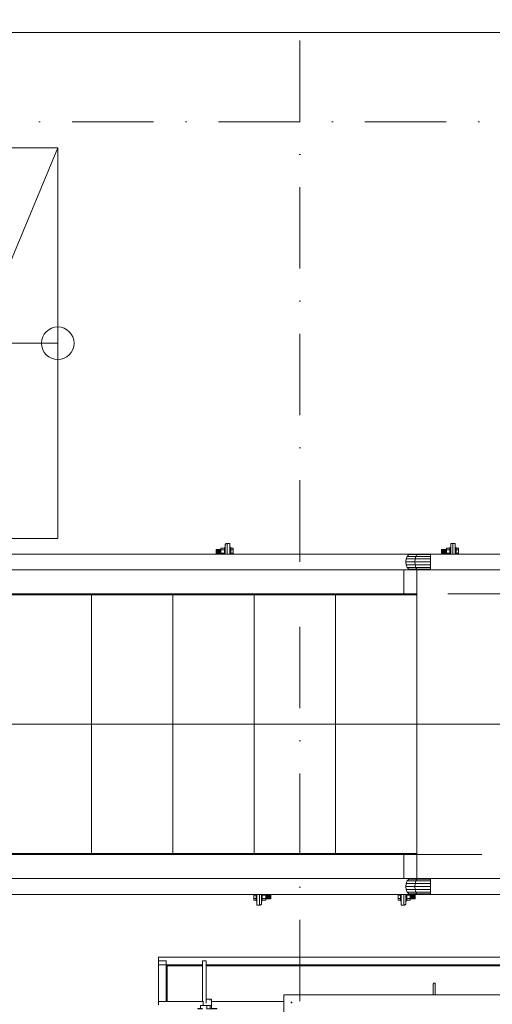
# Model space of a CAD drawing. Header units: millimetres. Extents: x -3176 to 162662, y -36434 to 57907.
# Tile 120 of 155: x 124812 to 126266, y 27295 to 30320. Entities that reach past the tile are written whole.
import ezdxf

# ---------------------------------------------------------------- set-up
doc = ezdxf.new("R2010")
doc.units = ezdxf.units.MM
doc.linetypes.add('1-Sheet - 32170-CIV-6170-DW-2035-015-01 - RZUTY$0$A_Dash_Dot_2_5mm_Axis', pattern=[45, 25, -10, 0, -10])
doc.linetypes.add('1-Sheet - 32170-CIV-6170-DW-2035-015-01 - RZUTY$0$A_Hidden_2_0mm', pattern=[30, 20, -10])
doc.layers.get('0').update_dxf_attribs({"lineweight": 5})
for name, color, linetype, lineweight in [('1-Sheet - 32170-CIV-6170-DW-2035-015-01 - RZUTY$0$A-COLS', 8, 'Continuous', 0), ('1-Sheet - 32170-CIV-6170-DW-2035-015-01 - RZUTY$0$A-DETL', 8, 'Continuous', 0), ('1-Sheet - 32170-CIV-6170-DW-2035-015-01 - RZUTY$0$A-DETL-THIN', 8, 'Continuous', 0), ('1-Sheet - 32170-CIV-6170-DW-2035-015-01 - RZUTY$0$A-FLOR', 8, 'Continuous', 0), ('1-Sheet - 32170-CIV-6170-DW-2035-015-01 - RZUTY$0$A-FLOR-HRAL', 8, 'Continuous', 0), ('1-Sheet - 32170-CIV-6170-DW-2035-015-01 - RZUTY$0$A-GENM', 8, 'Continuous', 0), ('1-Sheet - 32170-CIV-6170-DW-2035-015-01 - RZUTY$0$Q-SPCQ', 8, 'Continuous', 0), ('1-Sheet - 32170-CIV-6170-DW-2035-015-01 - RZUTY$0$S-BEAM', 8, 'Continuous', 0), ('1-Sheet - 32170-CIV-6170-DW-2035-015-01 - RZUTY$0$S-GRID', 8, 'Continuous', 0)]:
    doc.layers.add(name, color=color, linetype=linetype, lineweight=lineweight)

# ---------------------------------------------------------------- blocks, each defined once
blk = doc.blocks.new('1-Sheet - 32170-CIV-6170-DW-2035-015-01 - RZUTY$0$Railing - słupek_balustrady60x6-1062895-B2_100a_AG_PARTER_00a - Dep_PW')
at = {"layer": '1-Sheet - 32170-CIV-6170-DW-2035-015-01 - RZUTY$0$A-FLOR-HRAL'}
for p, q in [((2.41, -0.6), (5.6, -0.6)), ((6, 0), (2.41, 0)), ((6, -0.2), (6, 0))]:
    blk.add_line(p, q, dxfattribs=at)
at = {"layer": '1-Sheet - 32170-CIV-6170-DW-2035-015-01 - RZUTY$0$A-FLOR-HRAL', "flags": 128}
blk.add_lwpolyline([(5.6, -0.6), (5.69, -0.59), (5.77, -0.56), (5.85, -0.51), (5.91, -0.45), (5.96, -0.37), (5.99, -0.29), (6, -0.2)], dxfattribs=at)
at = {"layer": '1-Sheet - 32170-CIV-6170-DW-2035-015-01 - RZUTY$0$A-FLOR-HRAL'}
blk.add_arc((5.6, -0.2), 0.4, 270, 0, dxfattribs=at)
blk = doc.blocks.new('1-Sheet - 32170-CIV-6170-DW-2035-015-01 - RZUTY$0$Railing - Railing-1024618-B2_100a_AG_PARTER_00a - Dep_PW')
at = {"extrusion": (0, 0, -1), "zscale": -1, "rotation": 90.0000000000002}
blk.add_blockref('1-Sheet - 32170-CIV-6170-DW-2035-015-01 - RZUTY$0$Railing - słupek_balustrady60x6-1062895-B2_100a_AG_PARTER_00a - Dep_PW', (-5800.71, 191.5), dxfattribs=at)
blk = doc.blocks.new('1-Sheet - 32170-CIV-6170-DW-2035-015-01 - RZUTY$0$Top Rail Type - Top Rail_Internal_-1024619-B2_100a_AG_PARTER_00a - Dep_PW')
at = {"layer": '1-Sheet - 32170-CIV-6170-DW-2035-015-01 - RZUTY$0$A-FLOR-HRAL'}
for p, q in [((5754.11, 193.92), (5754.11, -749.91)), ((6129.11, 193.92), (5754.11, 193.92))]:
    blk.add_line(p, q, dxfattribs=at)
blk.add_open_spline([(5756.68, 191.34), (5756.63, 191.4), (5756.53, 191.5), (5756.4, 191.63), (5756.32, 191.71), (5756.29, 191.74)], degree=3, knots=[-0.52083333, -0.52083333, -0.52083333, -0.52083333, -0.5, -0.47916667, -0.46913323, -0.46913323, -0.46913323, -0.46913323], dxfattribs=at)
blk = doc.blocks.new('1-Sheet - 32170-CIV-6170-DW-2035-015-01 - RZUTY$0$Top Rail Type - Top Rail_Internal_-V8-B2_100a_AG_PARTER_00a - Dep_PW')
at = {"layer": '1-Sheet - 32170-CIV-6170-DW-2035-015-01 - RZUTY$0$A-FLOR-HRAL'}
for p, q in [((5754.11, 193.92), (5754.11, -749.91)), ((6129.11, 193.92), (5754.11, 193.92))]:
    blk.add_line(p, q, dxfattribs=at)
blk = doc.blocks.new('1-Sheet - 32170-CIV-6170-DW-2035-015-01 - RZUTY$0$Galeco STAL2 - System rynnowy - Orynnowanie - Orynnowanie - montaż z maskownicą-1091952-B2_100a_AG_PARTER_00a - Dep_PW')
at = {"layer": '1-Sheet - 32170-CIV-6170-DW-2035-015-01 - RZUTY$0$A-GENM'}
for p, q in [((5715.62, 204.36), (5717.93, 204.36)), ((5715.62, 191.85), (5715.62, 204.36)), ((5717.93, 191.85), (5717.93, 204.36)), ((5718.23, 191.85), (5718.23, 202.8)), ((5729.18, 204.36), (5729.84, 204.36)), ((5729.18, 191.85), (5729.18, 204.36)), ((5730.3, 204.36), (5729.84, 204.36)), ((5730.3, 191.35), (5730.3, 204.36))]:
    blk.add_line(p, q, dxfattribs=at)
blk = doc.blocks.new('1-Sheet - 32170-CIV-6170-DW-2035-015-01 - RZUTY$0$Galeco STAL2 - Hak doczołowy - Galeco STAL2 - Hak doczołowy-V10-B2_100a_AG_PARTER_00a - Dep_PW')
at = {"layer": '1-Sheet - 32170-CIV-6170-DW-2035-015-01 - RZUTY$0$Q-SPCQ'}
for p, q in [((5728.48, 190.61), (5729.78, 190.61)), ((5728.48, 190.61), (5728.48, 189.5)), ((5730.42, 190.61), (5729.78, 190.61)), ((5730.42, 189.5), (5730.42, 190.61)), ((5730.42, 190.61), (5731.35, 190.61)), ((5730.42, 190.61), (5730.42, 189.5)), ((5731.47, 192.28), (5731.35, 192.28)), ((5731.47, 190.63), (5731.47, 189.5))]:
    blk.add_line(p, q, dxfattribs=at)
blk = doc.blocks.new('1-Sheet - 32170-CIV-6170-DW-2035-015-01 - RZUTY$0$Galeco STAL2 - System rynnowy - Orynnowanie - Orynnowanie - montaż z maskownicą-1090903-B2_100a_AG_PARTER_00a - Dep_PW')
at = {"layer": '1-Sheet - 32170-CIV-6170-DW-2035-015-01 - RZUTY$0$A-GENM'}
for p, q in [((5715.62, 203.1), (5715.62, 205.4)), ((5715.62, 205.4), (6129.11, 205.4)), ((5715.62, 203.1), (5729.18, 203.1)), ((5718.23, 202.8), (5729.18, 202.8)), ((5730.29, 203.1), (6129.11, 203.1)), ((5730.29, 202.8), (6129.11, 202.8)), ((5715.62, 191.19), (5715.62, 191.85)), ((5715.62, 191.85), (5729.18, 191.85)), ((5715.62, 191.19), (5715.62, 190.73)), ((5731.87, 191.85), (5754.11, 191.85))]:
    blk.add_line(p, q, dxfattribs=at)
blk = doc.blocks.new('1-Sheet - 32170-CIV-6170-DW-2035-015-01 - RZUTY$0$Galeco STAL2 - Hak doczołowy - Galeco STAL2 - Hak doczołowy-V13-B2_100a_AG_PARTER_00a - Dep_PW')
at = {"layer": '1-Sheet - 32170-CIV-6170-DW-2035-015-01 - RZUTY$0$Q-SPCQ'}
for p, q in [((5729.37, 191.25), (5729.37, 191.9)), ((5729.37, 191.25), (5729.37, 190.61)), ((5729.37, 190.61), (5729.88, 190.61)), ((5730.1, 190.61), (5731.87, 190.61)), ((5731.87, 192.55), (5730.29, 192.55)), ((5731.87, 190.61), (5730.4, 190.61)), ((5731.87, 192.55), (5731.87, 191.25)), ((5731.87, 190.61), (5731.87, 191.25)), ((5731.87, 190.61), (5731.87, 189.68)), ((5727.7, 189.68), (5727.7, 189.56)), ((5728.35, 189.68), (5727.7, 189.68)), ((5728.5, 189.68), (5727.7, 189.68)), ((5727.7, 189.56), (5728.5, 189.56)), ((5727.7, 189.56), (5728.35, 189.56)), ((5728.5, 189.68), (5729.14, 189.68)), ((5729.14, 189.56), (5728.5, 189.56)), ((5732.74, 189.56), (5730.38, 189.56)), ((5731.87, 189.68), (5732.74, 189.68)), ((5733.54, 189.68), (5732.74, 189.68)), ((5732.74, 189.56), (5733.54, 189.56)), ((5733.54, 189.68), (5732.76, 189.68)), ((5732.76, 189.56), (5733.54, 189.56)), ((5733.54, 189.56), (5733.54, 189.68))]:
    blk.add_line(p, q, dxfattribs=at)
blk = doc.blocks.new('1-Sheet - 32170-CIV-6170-DW-2035-015-01 - RZUTY')
at = {"layer": '1-Sheet - 32170-CIV-6170-DW-2035-015-01 - RZUTY$0$A-COLS'}
for p, q in [((9095.34, 329.27), (9095.34, 332.15)), ((9095.74, 332.55), (9095.94, 332.55)), ((9095.94, 332.55), (9095.94, 329.27)), ((9164.67, 329.27), (9164.67, 332.15)), ((9165.07, 332.55), (9165.27, 332.55)), ((9165.27, 332.55), (9165.27, 329.27)), ((9105.87, 221.45), (9105.87, 224.74)), ((9106.47, 224.74), (9106.47, 221.85)), ((9150.27, 221.45), (9150.27, 224.74)), ((9150.87, 224.74), (9150.87, 221.85)), ((9106.07, 221.45), (9105.87, 221.45)), ((9150.47, 221.45), (9150.27, 221.45))]:
    blk.add_line(p, q, dxfattribs=at)
at = {"layer": '1-Sheet - 32170-CIV-6170-DW-2035-015-01 - RZUTY$0$A-COLS', "flags": 128}
for points in [[(9095.34, 332.15), (9095.35, 332.23), (9095.37, 332.31), (9095.41, 332.38), (9095.46, 332.44), (9095.52, 332.49), (9095.59, 332.52), (9095.67, 332.55), (9095.74, 332.55)], [(9164.67, 332.15), (9164.68, 332.24), (9164.71, 332.33), (9164.75, 332.4), (9164.82, 332.47), (9164.89, 332.52), (9164.98, 332.54), (9165.07, 332.55)], [(9106.47, 221.85), (9106.46, 221.77), (9106.43, 221.68), (9106.38, 221.61), (9106.32, 221.54), (9106.24, 221.49), (9106.16, 221.47), (9106.07, 221.45)], [(9150.87, 221.85), (9150.86, 221.77), (9150.83, 221.68), (9150.78, 221.61), (9150.72, 221.54), (9150.64, 221.49), (9150.56, 221.47), (9150.47, 221.45)]]:
    blk.add_lwpolyline(points, dxfattribs=at)
at = {"layer": '1-Sheet - 32170-CIV-6170-DW-2035-015-01 - RZUTY$0$A-COLS'}
for centre in [(9095.74, 332.15), (9165.07, 332.15)]:
    blk.add_arc(centre, 0.4, 90, 180, dxfattribs=at)
at = {"layer": '1-Sheet - 32170-CIV-6170-DW-2035-015-01 - RZUTY$0$A-DETL', "linetype": '1-Sheet - 32170-CIV-6170-DW-2035-015-01 - RZUTY$0$A_Hidden_2_0mm'}
for p, q in [((9043.82, 454), (8993.82, 454)), ((9043.82, 334), (9043.82, 454)), ((8993.82, 334), (9043.82, 334)), ((8893.82, 317), (9204.21, 317)), ((9054.21, 316.7), (9054.21, 237.3)), ((9079.21, 316.7), (9079.21, 237.3)), ((9104.21, 316.7), (9104.21, 237.3)), ((9129.21, 316.7), (9129.21, 237.3)), ((9154.21, 316.7), (9154.21, 237.3)), ((9204.21, 237), (8900.27, 237))]:
    blk.add_line(p, q, dxfattribs=at)
at = {"layer": '1-Sheet - 32170-CIV-6170-DW-2035-015-01 - RZUTY$0$A-DETL-THIN'}
for p, q in [((9043.82, 454), (9018.82, 394)), ((9043.82, 394), (9018.82, 394)), ((9494.21, 277), (8850.21, 277))]:
    blk.add_line(p, q, dxfattribs=at)
blk.add_circle((9043.82, 394), 5, dxfattribs=at)
at = {"layer": '1-Sheet - 32170-CIV-6170-DW-2035-015-01 - RZUTY$0$A-FLOR'}
for p, q in [((8748.99, 489.5), (9670.71, 489.5)), ((9043.82, 454), (8993.82, 454)), ((9043.82, 334), (9043.82, 454)), ((8993.82, 334), (9043.82, 334))]:
    blk.add_line(p, q, dxfattribs=at)
at = {"layer": '1-Sheet - 32170-CIV-6170-DW-2035-015-01 - RZUTY$0$A-GENM'}
for p, q in [((9095.29, 330.76), (9095.29, 330.66)), ((9095.29, 330.76), (9095.29, 330.55)), ((9096.79, 330.73), (9096.79, 330.76)), ((9096.79, 330.55), (9096.79, 330.76)), ((9164.62, 330.76), (9164.62, 330.66)), ((9164.62, 330.76), (9164.62, 330.55)), ((9166.12, 330.73), (9166.12, 330.76)), ((9166.12, 330.55), (9166.12, 330.76)), ((9095.29, 329.56), (9095.29, 329.35)), ((9095.29, 329.45), (9095.29, 329.35)), ((9096.79, 329.35), (9096.79, 329.56)), ((9096.79, 329.35), (9096.79, 329.38)), ((9164.62, 329.56), (9164.62, 329.35)), ((9164.62, 329.45), (9164.62, 329.35)), ((9166.12, 329.35), (9166.12, 329.56)), ((9166.12, 329.35), (9166.12, 329.38)), ((9105.02, 224.66), (9105.02, 224.63)), ((9105.02, 224.66), (9105.02, 224.45)), ((9106.52, 224.56), (9106.52, 224.66)), ((9106.52, 224.45), (9106.52, 224.66)), ((9149.42, 224.66), (9149.42, 224.63)), ((9149.42, 224.66), (9149.42, 224.45)), ((9150.92, 224.56), (9150.92, 224.66)), ((9150.92, 224.45), (9150.92, 224.66)), ((9105.02, 223.46), (9105.02, 223.25)), ((9105.02, 223.28), (9105.02, 223.25)), ((9106.52, 223.25), (9106.52, 223.46)), ((9106.52, 223.25), (9106.52, 223.35)), ((9149.42, 223.46), (9149.42, 223.25)), ((9149.42, 223.28), (9149.42, 223.25)), ((9150.92, 223.25), (9150.92, 223.46)), ((9150.92, 223.25), (9150.92, 223.35))]:
    blk.add_line(p, q, dxfattribs=at)
at = {"layer": '1-Sheet - 32170-CIV-6170-DW-2035-015-01 - RZUTY$0$Q-SPCQ'}
for p, q in [((9092.49, 330.65), (9094.01, 330.65)), ((9092.49, 330.65), (9092.49, 330.61)), ((9092.49, 330.61), (9094.01, 330.61)), ((9092.49, 330.61), (9092.49, 330.48)), ((9092.49, 330.48), (9094.01, 330.48)), ((9092.49, 330.48), (9092.49, 330.28)), ((9092.49, 330.28), (9094.01, 330.28)), ((9092.49, 330.28), (9092.49, 330.05)), ((9094.01, 330.05), (9092.49, 330.05)), ((9092.49, 330.05), (9092.49, 329.83)), ((9092.49, 329.83), (9094.01, 329.83)), ((9092.49, 329.83), (9092.49, 329.63)), ((9094.01, 331.06), (9094.01, 330.56)), ((9095.09, 331.06), (9094.01, 331.06)), ((9094.01, 330.56), (9094.01, 329.55)), ((9095.09, 330.56), (9094.01, 330.56)), ((9095.09, 331.23), (9095.09, 331.25)), ((9095.09, 331.25), (9095.34, 331.25)), ((9095.09, 331.25), (9095.09, 331.23)), ((9095.09, 331.23), (9095.09, 331.25)), ((9095.09, 331.25), (9095.34, 331.25)), ((9095.09, 331.25), (9095.09, 331.23)), ((9095.09, 331.16), (9095.09, 331.23)), ((9095.09, 331.23), (9095.34, 331.23)), ((9095.09, 331.23), (9095.34, 331.23)), ((9095.09, 331.23), (9095.09, 331.16)), ((9095.09, 331.16), (9095.09, 331.23)), ((9095.09, 331.23), (9095.34, 331.23)), ((9095.09, 331.23), (9095.34, 331.23)), ((9095.09, 331.23), (9095.09, 331.16)), ((9095.09, 331.05), (9095.09, 331.16)), ((9095.09, 331.16), (9095.34, 331.16)), ((9095.09, 331.16), (9095.34, 331.16)), ((9095.09, 331.16), (9095.09, 331.05)), ((9095.09, 331.05), (9095.09, 331.16)), ((9095.09, 331.16), (9095.34, 331.16)), ((9095.09, 331.16), (9095.34, 331.16)), ((9095.09, 331.16), (9095.09, 331.05)), ((9095.09, 330.56), (9095.09, 331.06)), ((9095.09, 331.05), (9095.34, 331.05)), ((9095.09, 331.05), (9095.34, 331.05)), ((9095.09, 331.05), (9095.09, 330.9)), ((9095.09, 331.05), (9095.34, 331.05)), ((9095.09, 331.05), (9095.34, 331.05)), ((9095.09, 330.9), (9095.34, 330.9)), ((9095.09, 330.9), (9095.34, 330.9)), ((9095.09, 330.9), (9095.09, 330.72)), ((9095.09, 330.9), (9095.34, 330.9)), ((9095.09, 330.9), (9095.34, 330.9)), ((9095.09, 330.72), (9095.34, 330.72)), ((9095.09, 330.72), (9095.34, 330.72)), ((9095.09, 330.72), (9095.09, 330.51)), ((9095.09, 330.72), (9095.34, 330.72)), ((9095.09, 330.72), (9095.34, 330.72)), ((9095.09, 330.51), (9095.34, 330.51)), ((9095.09, 330.51), (9095.09, 330.29)), ((9095.09, 330.29), (9095.34, 330.29)), ((9095.09, 330.29), (9095.09, 330.05)), ((9095.34, 330.05), (9095.09, 330.05)), ((9095.09, 330.05), (9095.09, 329.82)), ((9095.09, 329.82), (9095.34, 329.82)), ((9095.09, 329.82), (9095.09, 329.6)), ((9096.74, 331.25), (9096.99, 331.25)), ((9096.74, 331.25), (9096.99, 331.25)), ((9096.74, 331.23), (9096.99, 331.23)), ((9096.74, 331.23), (9096.99, 331.23)), ((9096.74, 331.23), (9096.99, 331.23)), ((9096.74, 331.23), (9096.99, 331.23)), ((9096.74, 331.16), (9096.99, 331.16)), ((9096.74, 331.16), (9096.99, 331.16)), ((9096.74, 331.16), (9096.99, 331.16)), ((9096.74, 331.16), (9096.99, 331.16)), ((9096.74, 331.05), (9096.99, 331.05)), ((9096.74, 331.05), (9096.99, 331.05)), ((9096.74, 331.05), (9096.99, 331.05)), ((9096.74, 331.05), (9096.99, 331.05)), ((9096.74, 330.9), (9096.99, 330.9)), ((9096.74, 330.9), (9096.99, 330.9)), ((9096.74, 330.9), (9096.99, 330.9)), ((9096.74, 330.9), (9096.99, 330.9)), ((9096.74, 330.72), (9096.99, 330.72)), ((9096.74, 330.51), (9096.99, 330.51)), ((9096.74, 330.29), (9096.99, 330.29)), ((9096.99, 330.05), (9096.74, 330.05)), ((9096.74, 329.82), (9096.99, 329.82)), ((9096.79, 330.72), (9096.99, 330.72)), ((9096.79, 330.72), (9096.99, 330.72)), ((9096.79, 330.72), (9096.99, 330.72)), ((9096.99, 331.25), (9096.99, 331.23)), ((9096.99, 331.23), (9096.99, 331.25)), ((9096.99, 331.25), (9096.99, 331.23)), ((9096.99, 331.23), (9096.99, 331.25)), ((9096.99, 331.23), (9096.99, 331.16)), ((9096.99, 331.16), (9096.99, 331.23)), ((9096.99, 331.23), (9096.99, 331.16)), ((9096.99, 331.16), (9096.99, 331.23)), ((9096.99, 331.16), (9096.99, 331.05)), ((9096.99, 331.05), (9096.99, 331.16)), ((9096.99, 331.16), (9096.99, 331.05)), ((9096.99, 331.05), (9096.99, 331.16)), ((9096.99, 331.06), (9096.99, 330.56)), ((9097.74, 331.06), (9096.99, 331.06)), ((9096.99, 330.9), (9096.99, 331.05)), ((9096.99, 330.72), (9096.99, 330.9)), ((9096.99, 330.51), (9096.99, 330.72)), ((9097.74, 330.56), (9096.99, 330.56)), ((9096.99, 330.29), (9096.99, 330.51)), ((9096.99, 330.05), (9096.99, 330.29)), ((9096.99, 329.82), (9096.99, 330.05)), ((9096.99, 329.6), (9096.99, 329.82)), ((9097.74, 330.56), (9097.74, 331.06)), ((9097.74, 329.55), (9097.74, 330.56)), ((9161.82, 330.65), (9163.34, 330.65)), ((9161.82, 330.65), (9161.82, 330.61)), ((9161.82, 330.61), (9163.34, 330.61)), ((9161.82, 330.61), (9161.82, 330.48)), ((9161.82, 330.48), (9163.34, 330.48)), ((9161.82, 330.48), (9161.82, 330.28)), ((9161.82, 330.28), (9163.34, 330.28)), ((9161.82, 330.28), (9161.82, 330.05)), ((9163.34, 330.05), (9161.82, 330.05)), ((9161.82, 330.05), (9161.82, 329.83)), ((9161.82, 329.83), (9163.34, 329.83)), ((9161.82, 329.83), (9161.82, 329.63)), ((9163.34, 331.06), (9163.34, 330.56)), ((9164.42, 331.06), (9163.34, 331.06)), ((9163.34, 330.56), (9163.34, 329.55)), ((9164.42, 330.56), (9163.34, 330.56)), ((9164.42, 331.23), (9164.42, 331.25)), ((9164.42, 331.25), (9164.67, 331.25)), ((9164.42, 331.25), (9164.42, 331.23)), ((9164.42, 331.23), (9164.42, 331.25)), ((9164.42, 331.25), (9164.67, 331.25)), ((9164.42, 331.25), (9164.42, 331.23)), ((9164.42, 331.16), (9164.42, 331.23)), ((9164.42, 331.23), (9164.67, 331.23)), ((9164.42, 331.23), (9164.67, 331.23)), ((9164.42, 331.23), (9164.42, 331.16)), ((9164.42, 331.16), (9164.42, 331.23)), ((9164.42, 331.23), (9164.67, 331.23)), ((9164.42, 331.23), (9164.67, 331.23)), ((9164.42, 331.23), (9164.42, 331.16)), ((9164.42, 331.05), (9164.42, 331.16)), ((9164.42, 331.16), (9164.67, 331.16)), ((9164.42, 331.16), (9164.67, 331.16)), ((9164.42, 331.16), (9164.42, 331.05)), ((9164.42, 331.05), (9164.42, 331.16)), ((9164.42, 331.16), (9164.67, 331.16)), ((9164.42, 331.16), (9164.67, 331.16)), ((9164.42, 331.16), (9164.42, 331.05)), ((9164.42, 330.56), (9164.42, 331.06)), ((9164.42, 331.05), (9164.67, 331.05)), ((9164.42, 331.05), (9164.67, 331.05)), ((9164.42, 331.05), (9164.42, 330.9)), ((9164.42, 331.05), (9164.67, 331.05)), ((9164.42, 331.05), (9164.67, 331.05)), ((9164.42, 330.9), (9164.67, 330.9)), ((9164.42, 330.9), (9164.67, 330.9)), ((9164.42, 330.9), (9164.42, 330.72)), ((9164.42, 330.9), (9164.67, 330.9)), ((9164.42, 330.9), (9164.67, 330.9)), ((9164.42, 330.72), (9164.67, 330.72)), ((9164.42, 330.72), (9164.67, 330.72)), ((9164.42, 330.72), (9164.42, 330.51)), ((9164.42, 330.72), (9164.67, 330.72)), ((9164.42, 330.72), (9164.67, 330.72)), ((9164.42, 330.51), (9164.67, 330.51)), ((9164.42, 330.51), (9164.42, 330.29)), ((9164.42, 330.29), (9164.67, 330.29)), ((9164.42, 330.29), (9164.42, 330.05)), ((9164.67, 330.05), (9164.42, 330.05)), ((9164.42, 330.05), (9164.42, 329.82)), ((9164.42, 329.82), (9164.67, 329.82)), ((9164.42, 329.82), (9164.42, 329.6)), ((9166.07, 331.25), (9166.32, 331.25)), ((9166.07, 331.25), (9166.32, 331.25)), ((9166.07, 331.23), (9166.32, 331.23)), ((9166.07, 331.23), (9166.32, 331.23)), ((9166.07, 331.23), (9166.32, 331.23)), ((9166.07, 331.23), (9166.32, 331.23)), ((9166.07, 331.16), (9166.32, 331.16)), ((9166.07, 331.16), (9166.32, 331.16)), ((9166.07, 331.16), (9166.32, 331.16)), ((9166.07, 331.16), (9166.32, 331.16)), ((9166.07, 331.05), (9166.32, 331.05)), ((9166.07, 331.05), (9166.32, 331.05)), ((9166.07, 331.05), (9166.32, 331.05)), ((9166.07, 331.05), (9166.32, 331.05)), ((9166.07, 330.9), (9166.32, 330.9)), ((9166.07, 330.9), (9166.32, 330.9)), ((9166.07, 330.9), (9166.32, 330.9)), ((9166.07, 330.9), (9166.32, 330.9)), ((9166.07, 330.72), (9166.32, 330.72)), ((9166.07, 330.51), (9166.32, 330.51)), ((9166.07, 330.29), (9166.32, 330.29)), ((9166.32, 330.05), (9166.07, 330.05)), ((9166.07, 329.82), (9166.32, 329.82)), ((9166.12, 330.72), (9166.32, 330.72)), ((9166.12, 330.72), (9166.32, 330.72)), ((9166.12, 330.72), (9166.32, 330.72)), ((9166.32, 331.25), (9166.32, 331.23)), ((9166.32, 331.23), (9166.32, 331.25)), ((9166.32, 331.25), (9166.32, 331.23)), ((9166.32, 331.23), (9166.32, 331.25)), ((9166.32, 331.23), (9166.32, 331.16)), ((9166.32, 331.16), (9166.32, 331.23)), ((9166.32, 331.23), (9166.32, 331.16)), ((9166.32, 331.16), (9166.32, 331.23)), ((9166.32, 331.16), (9166.32, 331.05)), ((9166.32, 331.05), (9166.32, 331.16)), ((9166.32, 331.16), (9166.32, 331.05)), ((9166.32, 331.05), (9166.32, 331.16)), ((9166.32, 331.06), (9166.32, 330.56)), ((9167.07, 331.06), (9166.32, 331.06)), ((9166.32, 330.9), (9166.32, 331.05)), ((9166.32, 330.72), (9166.32, 330.9)), ((9166.32, 330.51), (9166.32, 330.72)), ((9167.07, 330.56), (9166.32, 330.56)), ((9166.32, 330.29), (9166.32, 330.51)), ((9166.32, 330.05), (9166.32, 330.29)), ((9166.32, 329.82), (9166.32, 330.05)), ((9166.32, 329.6), (9166.32, 329.82)), ((9167.07, 330.56), (9167.07, 331.06)), ((9167.07, 329.55), (9167.07, 330.56)), ((9092.49, 329.63), (9094.01, 329.63)), ((9092.49, 329.63), (9092.49, 329.5)), ((9092.49, 329.5), (9094.01, 329.5)), ((9092.49, 329.5), (9092.49, 329.45)), ((9092.49, 329.45), (9094.01, 329.45)), ((9094.01, 329.55), (9094.01, 329.27)), ((9095.09, 329.55), (9094.01, 329.55)), ((9095.09, 329.6), (9095.34, 329.6)), ((9095.09, 329.6), (9095.09, 329.39)), ((9095.09, 329.27), (9095.09, 329.55)), ((9095.09, 329.39), (9095.34, 329.39)), ((9095.09, 329.39), (9095.09, 329.27)), ((9095.09, 329.39), (9095.34, 329.39)), ((9095.09, 329.39), (9095.34, 329.39)), ((9095.09, 329.39), (9095.34, 329.39)), ((9096.74, 329.6), (9096.99, 329.6)), ((9096.74, 329.39), (9096.99, 329.39)), ((9096.79, 329.39), (9096.99, 329.39)), ((9096.79, 329.39), (9096.99, 329.39)), ((9096.79, 329.39), (9096.99, 329.39)), ((9096.99, 329.39), (9096.99, 329.6)), ((9096.99, 329.55), (9096.99, 329.27)), ((9097.74, 329.55), (9096.99, 329.55)), ((9096.99, 329.27), (9096.99, 329.39)), ((9097.74, 329.27), (9097.74, 329.55)), ((9161.82, 329.63), (9163.34, 329.63)), ((9161.82, 329.63), (9161.82, 329.5)), ((9161.82, 329.5), (9163.34, 329.5)), ((9161.82, 329.5), (9161.82, 329.45)), ((9161.82, 329.45), (9163.34, 329.45)), ((9163.34, 329.55), (9163.34, 329.27)), ((9164.42, 329.55), (9163.34, 329.55)), ((9164.42, 329.6), (9164.67, 329.6)), ((9164.42, 329.6), (9164.42, 329.39)), ((9164.42, 329.27), (9164.42, 329.55)), ((9164.42, 329.39), (9164.67, 329.39)), ((9164.42, 329.39), (9164.42, 329.27)), ((9164.42, 329.39), (9164.67, 329.39)), ((9164.42, 329.39), (9164.67, 329.39)), ((9164.42, 329.39), (9164.67, 329.39)), ((9166.07, 329.6), (9166.32, 329.6)), ((9166.07, 329.39), (9166.32, 329.39)), ((9166.12, 329.39), (9166.32, 329.39)), ((9166.12, 329.39), (9166.32, 329.39)), ((9166.12, 329.39), (9166.32, 329.39)), ((9166.32, 329.39), (9166.32, 329.6)), ((9166.32, 329.55), (9166.32, 329.27)), ((9167.07, 329.55), (9166.32, 329.55)), ((9166.32, 329.27), (9166.32, 329.39)), ((9167.07, 329.27), (9167.07, 329.55)), ((9104.07, 224.74), (9104.07, 224.46)), ((9104.07, 224.46), (9104.82, 224.46)), ((9104.07, 224.46), (9104.07, 223.45)), ((9104.82, 224.74), (9104.82, 224.62)), ((9104.82, 224.46), (9104.82, 224.74)), ((9104.82, 224.62), (9104.82, 224.41)), ((9105.07, 224.62), (9104.82, 224.62)), ((9105.02, 224.62), (9104.82, 224.62)), ((9105.02, 224.62), (9104.82, 224.62)), ((9105.02, 224.62), (9104.82, 224.62)), ((9104.82, 224.41), (9104.82, 224.19)), ((9105.07, 224.41), (9104.82, 224.41)), ((9104.82, 224.19), (9104.82, 223.95)), ((9105.07, 224.19), (9104.82, 224.19)), ((9104.82, 223.95), (9105.07, 223.95)), ((9104.82, 223.95), (9104.82, 223.72)), ((9106.72, 224.62), (9106.47, 224.62)), ((9106.72, 224.62), (9106.47, 224.62)), ((9106.72, 224.62), (9106.47, 224.62)), ((9106.72, 224.62), (9106.47, 224.62)), ((9106.72, 224.41), (9106.47, 224.41)), ((9106.72, 224.19), (9106.47, 224.19)), ((9106.47, 223.95), (9106.72, 223.95)), ((9106.72, 224.62), (9106.72, 224.74)), ((9106.72, 224.74), (9106.72, 224.46)), ((9106.72, 224.41), (9106.72, 224.62)), ((9106.72, 224.46), (9107.8, 224.46)), ((9106.72, 224.19), (9106.72, 224.41)), ((9106.72, 223.95), (9106.72, 224.19)), ((9106.72, 223.72), (9106.72, 223.95)), ((9107.8, 224.46), (9107.8, 224.74)), ((9109.32, 224.55), (9107.8, 224.55)), ((9109.32, 224.51), (9107.8, 224.51)), ((9107.8, 223.45), (9107.8, 224.46)), ((9109.32, 224.38), (9107.8, 224.38)), ((9109.32, 224.18), (9107.8, 224.18)), ((9107.8, 223.95), (9109.32, 223.95)), ((9109.32, 224.51), (9109.32, 224.55)), ((9109.32, 224.38), (9109.32, 224.51)), ((9109.32, 224.18), (9109.32, 224.38)), ((9109.32, 223.95), (9109.32, 224.18)), ((9109.32, 223.73), (9109.32, 223.95)), ((9148.47, 224.74), (9148.47, 224.46)), ((9148.47, 224.46), (9149.22, 224.46)), ((9148.47, 224.46), (9148.47, 223.45)), ((9149.22, 224.74), (9149.22, 224.62)), ((9149.22, 224.46), (9149.22, 224.74)), ((9149.22, 224.62), (9149.22, 224.41)), ((9149.47, 224.62), (9149.22, 224.62)), ((9149.42, 224.62), (9149.22, 224.62)), ((9149.42, 224.62), (9149.22, 224.62)), ((9149.42, 224.62), (9149.22, 224.62)), ((9149.22, 224.41), (9149.22, 224.19)), ((9149.47, 224.41), (9149.22, 224.41)), ((9149.22, 224.19), (9149.22, 223.95)), ((9149.47, 224.19), (9149.22, 224.19)), ((9149.22, 223.95), (9149.47, 223.95)), ((9149.22, 223.95), (9149.22, 223.72)), ((9151.12, 224.62), (9150.87, 224.62)), ((9151.12, 224.62), (9150.87, 224.62)), ((9151.12, 224.62), (9150.87, 224.62)), ((9151.12, 224.62), (9150.87, 224.62)), ((9151.12, 224.41), (9150.87, 224.41)), ((9151.12, 224.19), (9150.87, 224.19)), ((9150.87, 223.95), (9151.12, 223.95)), ((9151.12, 224.62), (9151.12, 224.74)), ((9151.12, 224.74), (9151.12, 224.46)), ((9151.12, 224.41), (9151.12, 224.62)), ((9151.12, 224.46), (9152.2, 224.46)), ((9151.12, 224.19), (9151.12, 224.41)), ((9151.12, 223.95), (9151.12, 224.19)), ((9151.12, 223.72), (9151.12, 223.95)), ((9152.2, 224.46), (9152.2, 224.74)), ((9153.72, 224.55), (9152.2, 224.55)), ((9153.72, 224.51), (9152.2, 224.51)), ((9152.2, 223.45), (9152.2, 224.46)), ((9153.72, 224.38), (9152.2, 224.38)), ((9153.72, 224.18), (9152.2, 224.18)), ((9152.2, 223.95), (9153.72, 223.95)), ((9153.72, 224.51), (9153.72, 224.55)), ((9153.72, 224.38), (9153.72, 224.51)), ((9153.72, 224.18), (9153.72, 224.38)), ((9153.72, 223.95), (9153.72, 224.18)), ((9153.72, 223.73), (9153.72, 223.95)), ((9104.07, 223.45), (9104.82, 223.45)), ((9104.07, 223.45), (9104.07, 222.95)), ((9104.07, 222.95), (9104.82, 222.95)), ((9104.82, 223.72), (9104.82, 223.5)), ((9105.07, 223.72), (9104.82, 223.72)), ((9104.82, 223.5), (9104.82, 223.29)), ((9105.07, 223.5), (9104.82, 223.5)), ((9104.82, 222.95), (9104.82, 223.45)), ((9105.02, 223.29), (9104.82, 223.29)), ((9104.82, 223.29), (9104.82, 223.11)), ((9105.07, 223.29), (9104.82, 223.29)), ((9105.02, 223.29), (9104.82, 223.29)), ((9105.02, 223.29), (9104.82, 223.29)), ((9105.07, 223.11), (9104.82, 223.11)), ((9104.82, 223.11), (9104.82, 222.96)), ((9105.07, 223.11), (9104.82, 223.11)), ((9105.07, 223.11), (9104.82, 223.11)), ((9105.07, 223.11), (9104.82, 223.11)), ((9105.07, 222.96), (9104.82, 222.96)), ((9104.82, 222.85), (9104.82, 222.96)), ((9104.82, 222.96), (9104.82, 222.85)), ((9105.07, 222.96), (9104.82, 222.96)), ((9105.07, 222.96), (9104.82, 222.96)), ((9104.82, 222.85), (9104.82, 222.96)), ((9104.82, 222.96), (9104.82, 222.85)), ((9105.07, 222.96), (9104.82, 222.96)), ((9105.07, 222.85), (9104.82, 222.85)), ((9104.82, 222.78), (9104.82, 222.85)), ((9104.82, 222.85), (9104.82, 222.78)), ((9105.07, 222.85), (9104.82, 222.85)), ((9105.07, 222.85), (9104.82, 222.85)), ((9104.82, 222.78), (9104.82, 222.85)), ((9104.82, 222.85), (9104.82, 222.78)), ((9105.07, 222.85), (9104.82, 222.85)), ((9105.07, 222.78), (9104.82, 222.78)), ((9104.82, 222.75), (9104.82, 222.78)), ((9104.82, 222.78), (9104.82, 222.75)), ((9105.07, 222.78), (9104.82, 222.78)), ((9105.07, 222.78), (9104.82, 222.78)), ((9104.82, 222.75), (9104.82, 222.78)), ((9104.82, 222.78), (9104.82, 222.75)), ((9105.07, 222.78), (9104.82, 222.78)), ((9105.07, 222.75), (9104.82, 222.75)), ((9105.07, 222.75), (9104.82, 222.75)), ((9106.72, 223.72), (9106.47, 223.72)), ((9106.72, 223.5), (9106.47, 223.5)), ((9106.72, 223.29), (9106.47, 223.29)), ((9106.72, 223.29), (9106.47, 223.29)), ((9106.72, 223.29), (9106.47, 223.29)), ((9106.72, 223.29), (9106.47, 223.29)), ((9106.72, 223.11), (9106.47, 223.11)), ((9106.72, 223.11), (9106.47, 223.11)), ((9106.72, 223.11), (9106.47, 223.11)), ((9106.72, 223.11), (9106.47, 223.11)), ((9106.72, 222.96), (9106.47, 222.96)), ((9106.72, 222.96), (9106.47, 222.96)), ((9106.72, 222.96), (9106.47, 222.96)), ((9106.72, 222.96), (9106.47, 222.96)), ((9106.72, 222.85), (9106.47, 222.85)), ((9106.72, 222.85), (9106.47, 222.85)), ((9106.72, 222.85), (9106.47, 222.85)), ((9106.72, 222.85), (9106.47, 222.85)), ((9106.72, 222.78), (9106.47, 222.78)), ((9106.72, 222.78), (9106.47, 222.78)), ((9106.72, 222.78), (9106.47, 222.78)), ((9106.72, 222.78), (9106.47, 222.78)), ((9106.72, 222.75), (9106.47, 222.75)), ((9106.72, 222.75), (9106.47, 222.75)), ((9106.72, 223.5), (9106.72, 223.72)), ((9106.72, 223.29), (9106.72, 223.5)), ((9106.72, 223.45), (9107.8, 223.45)), ((9106.72, 223.45), (9106.72, 222.95)), ((9106.72, 223.11), (9106.72, 223.29)), ((9106.72, 222.96), (9106.72, 223.11)), ((9106.72, 222.96), (9106.72, 222.85)), ((9106.72, 222.85), (9106.72, 222.96)), ((9106.72, 222.96), (9106.72, 222.85)), ((9106.72, 222.85), (9106.72, 222.96)), ((9106.72, 222.95), (9107.8, 222.95)), ((9106.72, 222.85), (9106.72, 222.78)), ((9106.72, 222.78), (9106.72, 222.85)), ((9106.72, 222.85), (9106.72, 222.78)), ((9106.72, 222.78), (9106.72, 222.85)), ((9106.72, 222.78), (9106.72, 222.75)), ((9106.72, 222.75), (9106.72, 222.78)), ((9106.72, 222.78), (9106.72, 222.75)), ((9106.72, 222.75), (9106.72, 222.78)), ((9109.32, 223.73), (9107.8, 223.73)), ((9109.32, 223.53), (9107.8, 223.53)), ((9107.8, 222.95), (9107.8, 223.45)), ((9109.32, 223.4), (9107.8, 223.4)), ((9109.32, 223.35), (9107.8, 223.35)), ((9109.32, 223.53), (9109.32, 223.73)), ((9109.32, 223.4), (9109.32, 223.53)), ((9109.32, 223.35), (9109.32, 223.4)), ((9148.47, 223.45), (9149.22, 223.45)), ((9148.47, 223.45), (9148.47, 222.95)), ((9148.47, 222.95), (9149.22, 222.95)), ((9149.22, 223.72), (9149.22, 223.5)), ((9149.47, 223.72), (9149.22, 223.72)), ((9149.22, 223.5), (9149.22, 223.29)), ((9149.47, 223.5), (9149.22, 223.5)), ((9149.22, 222.95), (9149.22, 223.45)), ((9149.42, 223.29), (9149.22, 223.29)), ((9149.22, 223.29), (9149.22, 223.11)), ((9149.47, 223.29), (9149.22, 223.29)), ((9149.42, 223.29), (9149.22, 223.29)), ((9149.42, 223.29), (9149.22, 223.29)), ((9149.47, 223.11), (9149.22, 223.11)), ((9149.22, 223.11), (9149.22, 222.96)), ((9149.47, 223.11), (9149.22, 223.11)), ((9149.47, 223.11), (9149.22, 223.11)), ((9149.47, 223.11), (9149.22, 223.11)), ((9149.47, 222.96), (9149.22, 222.96)), ((9149.22, 222.85), (9149.22, 222.96)), ((9149.22, 222.96), (9149.22, 222.85)), ((9149.47, 222.96), (9149.22, 222.96)), ((9149.47, 222.96), (9149.22, 222.96)), ((9149.22, 222.85), (9149.22, 222.96)), ((9149.22, 222.96), (9149.22, 222.85)), ((9149.47, 222.96), (9149.22, 222.96)), ((9149.47, 222.85), (9149.22, 222.85)), ((9149.22, 222.78), (9149.22, 222.85)), ((9149.22, 222.85), (9149.22, 222.78)), ((9149.47, 222.85), (9149.22, 222.85)), ((9149.47, 222.85), (9149.22, 222.85)), ((9149.22, 222.78), (9149.22, 222.85)), ((9149.22, 222.85), (9149.22, 222.78)), ((9149.47, 222.85), (9149.22, 222.85)), ((9149.47, 222.78), (9149.22, 222.78)), ((9149.22, 222.75), (9149.22, 222.78)), ((9149.22, 222.78), (9149.22, 222.75)), ((9149.47, 222.78), (9149.22, 222.78)), ((9149.47, 222.78), (9149.22, 222.78)), ((9149.22, 222.75), (9149.22, 222.78)), ((9149.22, 222.78), (9149.22, 222.75)), ((9149.47, 222.78), (9149.22, 222.78)), ((9149.47, 222.75), (9149.22, 222.75)), ((9149.47, 222.75), (9149.22, 222.75)), ((9151.12, 223.72), (9150.87, 223.72)), ((9151.12, 223.5), (9150.87, 223.5)), ((9151.12, 223.29), (9150.87, 223.29)), ((9151.12, 223.29), (9150.87, 223.29)), ((9151.12, 223.29), (9150.87, 223.29)), ((9151.12, 223.29), (9150.87, 223.29)), ((9151.12, 223.11), (9150.87, 223.11)), ((9151.12, 223.11), (9150.87, 223.11)), ((9151.12, 223.11), (9150.87, 223.11)), ((9151.12, 223.11), (9150.87, 223.11)), ((9151.12, 222.96), (9150.87, 222.96)), ((9151.12, 222.96), (9150.87, 222.96)), ((9151.12, 222.96), (9150.87, 222.96)), ((9151.12, 222.96), (9150.87, 222.96)), ((9151.12, 222.85), (9150.87, 222.85)), ((9151.12, 222.85), (9150.87, 222.85)), ((9151.12, 222.85), (9150.87, 222.85)), ((9151.12, 222.85), (9150.87, 222.85)), ((9151.12, 222.78), (9150.87, 222.78)), ((9151.12, 222.78), (9150.87, 222.78)), ((9151.12, 222.78), (9150.87, 222.78)), ((9151.12, 222.78), (9150.87, 222.78)), ((9151.12, 222.75), (9150.87, 222.75)), ((9151.12, 222.75), (9150.87, 222.75)), ((9151.12, 223.5), (9151.12, 223.72)), ((9151.12, 223.29), (9151.12, 223.5)), ((9151.12, 223.45), (9152.2, 223.45)), ((9151.12, 223.45), (9151.12, 222.95)), ((9151.12, 223.11), (9151.12, 223.29)), ((9151.12, 222.96), (9151.12, 223.11)), ((9151.12, 222.96), (9151.12, 222.85)), ((9151.12, 222.85), (9151.12, 222.96)), ((9151.12, 222.96), (9151.12, 222.85)), ((9151.12, 222.85), (9151.12, 222.96)), ((9151.12, 222.95), (9152.2, 222.95)), ((9151.12, 222.85), (9151.12, 222.78)), ((9151.12, 222.78), (9151.12, 222.85)), ((9151.12, 222.85), (9151.12, 222.78)), ((9151.12, 222.78), (9151.12, 222.85)), ((9151.12, 222.78), (9151.12, 222.75)), ((9151.12, 222.75), (9151.12, 222.78)), ((9151.12, 222.78), (9151.12, 222.75)), ((9151.12, 222.75), (9151.12, 222.78)), ((9153.72, 223.73), (9152.2, 223.73)), ((9153.72, 223.53), (9152.2, 223.53)), ((9152.2, 222.95), (9152.2, 223.45)), ((9153.72, 223.4), (9152.2, 223.4)), ((9153.72, 223.35), (9152.2, 223.35)), ((9153.72, 223.53), (9153.72, 223.73)), ((9153.72, 223.4), (9153.72, 223.53)), ((9153.72, 223.35), (9153.72, 223.4))]:
    blk.add_line(p, q, dxfattribs=at)
at = {"layer": '1-Sheet - 32170-CIV-6170-DW-2035-015-01 - RZUTY$0$S-BEAM'}
for p, q in [((9096.74, 332.55), (9095.94, 332.55)), ((9096.74, 332.55), (9096.74, 329.27)), ((9166.07, 332.55), (9165.27, 332.55)), ((9166.07, 332.55), (9166.07, 329.27)), ((8905.03, 329.27), (9152.35, 329.27)), ((9150.88, 326.85), (9151, 327.78)), ((9151, 325.93), (9150.88, 326.85)), ((9150.88, 326.85), (9153.65, 326.85)), ((9151, 327.78), (9151.31, 328.56)), ((9151, 327.78), (9153.72, 327.78)), ((9151.31, 328.56), (9151.79, 329.09)), ((9151.31, 328.56), (9153.92, 328.56)), ((9151.79, 329.09), (9152.35, 329.27)), ((9151.79, 329.09), (9154.22, 329.09)), ((9152.35, 329.27), (9154.57, 329.27)), ((9153.65, 326.85), (9153.72, 327.78)), ((9153.72, 325.93), (9153.65, 326.85)), ((9153.65, 326.85), (9158.4, 326.85)), ((9153.72, 327.78), (9153.92, 328.56)), ((9153.72, 327.78), (9158.4, 327.78)), ((9153.92, 328.56), (9154.22, 329.09)), ((9153.92, 328.56), (9158.4, 328.56)), ((9154.22, 329.09), (9154.57, 329.27)), ((9154.22, 329.09), (9158.4, 329.09)), ((9154.57, 329.27), (9158.4, 329.27)), ((9158.4, 329.09), (9158.4, 329.27)), ((9158.4, 329.27), (9241.66, 329.27)), ((9158.4, 328.56), (9158.4, 329.09)), ((9158.4, 327.78), (9158.4, 328.56)), ((9158.4, 326.85), (9158.4, 327.78)), ((9158.4, 325.93), (9158.4, 326.85)), ((8905.03, 324.44), (9152.35, 324.44)), ((9150.27, 324.44), (9150.27, 317)), ((9150.27, 317), (9150.27, 324.44)), ((9151.31, 325.15), (9151, 325.93)), ((9151, 325.93), (9153.72, 325.93)), ((9151.79, 324.62), (9151.31, 325.15)), ((9151.31, 325.15), (9153.92, 325.15)), ((9152.35, 324.44), (9151.79, 324.62)), ((9151.79, 324.62), (9154.22, 324.62)), ((9152.35, 324.44), (9154.57, 324.44)), ((9153.92, 325.15), (9153.72, 325.93)), ((9153.72, 325.93), (9158.4, 325.93)), ((9154.22, 324.62), (9153.92, 325.15)), ((9153.92, 325.15), (9158.4, 325.15)), ((9154.21, 324.44), (9154.21, 229.57)), ((9154.57, 324.44), (9154.22, 324.62)), ((9154.22, 324.62), (9158.4, 324.62)), ((9154.57, 324.44), (9158.4, 324.44)), ((9158.4, 325.15), (9158.4, 325.93)), ((9158.4, 324.62), (9158.4, 325.15)), ((9158.4, 324.44), (9158.4, 324.62)), ((9158.4, 324.44), (9241.66, 324.44)), ((8900.27, 317), (9150.27, 317)), ((9054.21, 316.7), (9029.21, 316.7)), ((9054.21, 316.7), (9029.21, 316.7)), ((9054.21, 316.7), (9054.21, 317)), ((9079.21, 316.7), (9054.21, 316.7)), ((9054.21, 316.7), (9054.21, 237.3)), ((9079.21, 316.7), (9054.21, 316.7)), ((9079.21, 316.7), (9079.21, 317)), ((9104.21, 316.7), (9079.21, 316.7)), ((9079.21, 316.7), (9079.21, 237.3)), ((9104.21, 316.7), (9079.21, 316.7)), ((9104.21, 316.7), (9104.21, 317)), ((9129.21, 316.7), (9104.21, 316.7)), ((9104.21, 316.7), (9104.21, 237.3)), ((9129.21, 316.7), (9104.21, 316.7)), ((9129.21, 316.7), (9129.21, 317)), ((9154.21, 316.7), (9129.21, 316.7)), ((9129.21, 316.7), (9129.21, 237.3)), ((9154.21, 316.7), (9129.21, 316.7)), ((9150.27, 317), (9154.21, 317)), ((8900.27, 237), (9150.27, 237)), ((9029.21, 237.3), (9054.21, 237.3)), ((9029.21, 237.3), (9054.21, 237.3)), ((9054.21, 237.3), (9079.21, 237.3)), ((9054.21, 237.3), (9079.21, 237.3)), ((9054.21, 237), (9054.21, 237.3)), ((9079.21, 237.3), (9104.21, 237.3)), ((9079.21, 237.3), (9104.21, 237.3)), ((9079.21, 237), (9079.21, 237.3)), ((9104.21, 237.3), (9129.21, 237.3)), ((9104.21, 237.3), (9129.21, 237.3)), ((9104.21, 237), (9104.21, 237.3)), ((9129.21, 237.3), (9154.21, 237.3)), ((9129.21, 237.3), (9154.21, 237.3)), ((9129.21, 237), (9129.21, 237.3)), ((9150.27, 237), (9154.21, 237)), ((9150.27, 237), (9150.27, 229.57)), ((9150.27, 229.57), (9150.27, 237)), ((9152.35, 229.57), (8907.71, 229.57)), ((9151, 228.08), (9150.88, 227.15)), ((9150.88, 227.15), (9151, 226.23)), ((9153.65, 227.15), (9150.88, 227.15)), ((9151.31, 228.86), (9151, 228.08)), ((9153.72, 228.08), (9151, 228.08)), ((9151.79, 229.39), (9151.31, 228.86)), ((9153.92, 228.86), (9151.31, 228.86)), ((9152.35, 229.57), (9151.79, 229.39)), ((9154.22, 229.39), (9151.79, 229.39)), ((9154.57, 229.57), (9152.35, 229.57)), ((9153.72, 228.08), (9153.65, 227.15)), ((9153.65, 227.15), (9153.72, 226.23)), ((9158.4, 227.15), (9153.65, 227.15)), ((9153.92, 228.86), (9153.72, 228.08)), ((9158.4, 228.08), (9153.72, 228.08)), ((9154.22, 229.39), (9153.92, 228.86)), ((9158.4, 228.86), (9153.92, 228.86)), ((9154.57, 229.57), (9154.22, 229.39)), ((9158.4, 229.39), (9154.22, 229.39)), ((9158.4, 229.57), (9154.57, 229.57)), ((9158.4, 229.57), (9158.4, 229.39)), ((9241.66, 229.57), (9158.4, 229.57)), ((9158.4, 229.39), (9158.4, 228.86)), ((9158.4, 228.86), (9158.4, 228.08)), ((9158.4, 228.08), (9158.4, 227.15)), ((9158.4, 227.15), (9158.4, 226.23)), ((9152.31, 224.74), (8907.71, 224.74)), ((9105.07, 221.45), (9105.07, 224.74)), ((9149.47, 221.45), (9149.47, 224.74)), ((9151, 226.23), (9151.31, 225.45)), ((9153.72, 226.23), (9151, 226.23)), ((9151.31, 225.45), (9151.79, 224.92)), ((9153.92, 225.45), (9151.31, 225.45)), ((9151.79, 224.92), (9152.35, 224.74)), ((9154.22, 224.92), (9151.79, 224.92)), ((9154.57, 224.74), (9152.35, 224.74)), ((9153.72, 226.23), (9153.92, 225.45)), ((9158.4, 226.23), (9153.72, 226.23)), ((9153.92, 225.45), (9154.22, 224.92)), ((9158.4, 225.45), (9153.92, 225.45)), ((9154.22, 224.92), (9154.57, 224.74)), ((9158.4, 224.92), (9154.22, 224.92)), ((9158.4, 224.74), (9154.57, 224.74)), ((9158.4, 226.23), (9158.4, 225.45)), ((9158.4, 225.45), (9158.4, 224.92)), ((9158.4, 224.92), (9158.4, 224.74)), ((9241.66, 224.74), (9158.4, 224.74)), ((9105.07, 221.45), (9105.87, 221.45)), ((9149.47, 221.45), (9150.27, 221.45))]:
    blk.add_line(p, q, dxfattribs=at)
at = {"layer": '1-Sheet - 32170-CIV-6170-DW-2035-015-01 - RZUTY$0$S-GRID', "linetype": '1-Sheet - 32170-CIV-6170-DW-2035-015-01 - RZUTY$0$A_Dash_Dot_2_5mm_Axis'}
for p, q in [((9118.21, 712), (9118.21, -968)), ((8868.21, 462), (10378.21, 462))]:
    blk.add_line(p, q, dxfattribs=at)
at = {"layer": '1-Sheet - 32170-CIV-6170-DW-2035-015-01 - RZUTY$0$A-FLOR-HRAL'}
for name in ['1-Sheet - 32170-CIV-6170-DW-2035-015-01 - RZUTY$0$Top Rail Type - Top Rail_Internal_-1024619-B2_100a_AG_PARTER_00a - Dep_PW', '1-Sheet - 32170-CIV-6170-DW-2035-015-01 - RZUTY$0$Top Rail Type - Top Rail_Internal_-V8-B2_100a_AG_PARTER_00a - Dep_PW', '1-Sheet - 32170-CIV-6170-DW-2035-015-01 - RZUTY$0$Railing - Railing-1024618-B2_100a_AG_PARTER_00a - Dep_PW']:
    blk.add_blockref(name, (3359.19, 0), dxfattribs=at)
at = {"layer": '1-Sheet - 32170-CIV-6170-DW-2035-015-01 - RZUTY$0$A-GENM'}
for name in ['1-Sheet - 32170-CIV-6170-DW-2035-015-01 - RZUTY$0$Galeco STAL2 - System rynnowy - Orynnowanie - Orynnowanie - montaż z maskownicą-1090903-B2_100a_AG_PARTER_00a - Dep_PW', '1-Sheet - 32170-CIV-6170-DW-2035-015-01 - RZUTY$0$Galeco STAL2 - System rynnowy - Orynnowanie - Orynnowanie - montaż z maskownicą-1091952-B2_100a_AG_PARTER_00a - Dep_PW']:
    blk.add_blockref(name, (3359.19, 0), dxfattribs=at)
at = {"layer": '1-Sheet - 32170-CIV-6170-DW-2035-015-01 - RZUTY$0$Q-SPCQ'}
for name in ['1-Sheet - 32170-CIV-6170-DW-2035-015-01 - RZUTY$0$Galeco STAL2 - Hak doczołowy - Galeco STAL2 - Hak doczołowy-V13-B2_100a_AG_PARTER_00a - Dep_PW', '1-Sheet - 32170-CIV-6170-DW-2035-015-01 - RZUTY$0$Galeco STAL2 - Hak doczołowy - Galeco STAL2 - Hak doczołowy-V10-B2_100a_AG_PARTER_00a - Dep_PW']:
    blk.add_blockref(name, (3359.19, 0), dxfattribs=at)

msp = doc.modelspace()

# ---------------------------------------------------------------- block references
at = {"xscale": 10, "yscale": 10, "zscale": 10}
msp.add_blockref('1-Sheet - 32170-CIV-6170-DW-2035-015-01 - RZUTY', (34491.45, 25385.65), dxfattribs=at)

doc.saveas('drawing.dxf')
